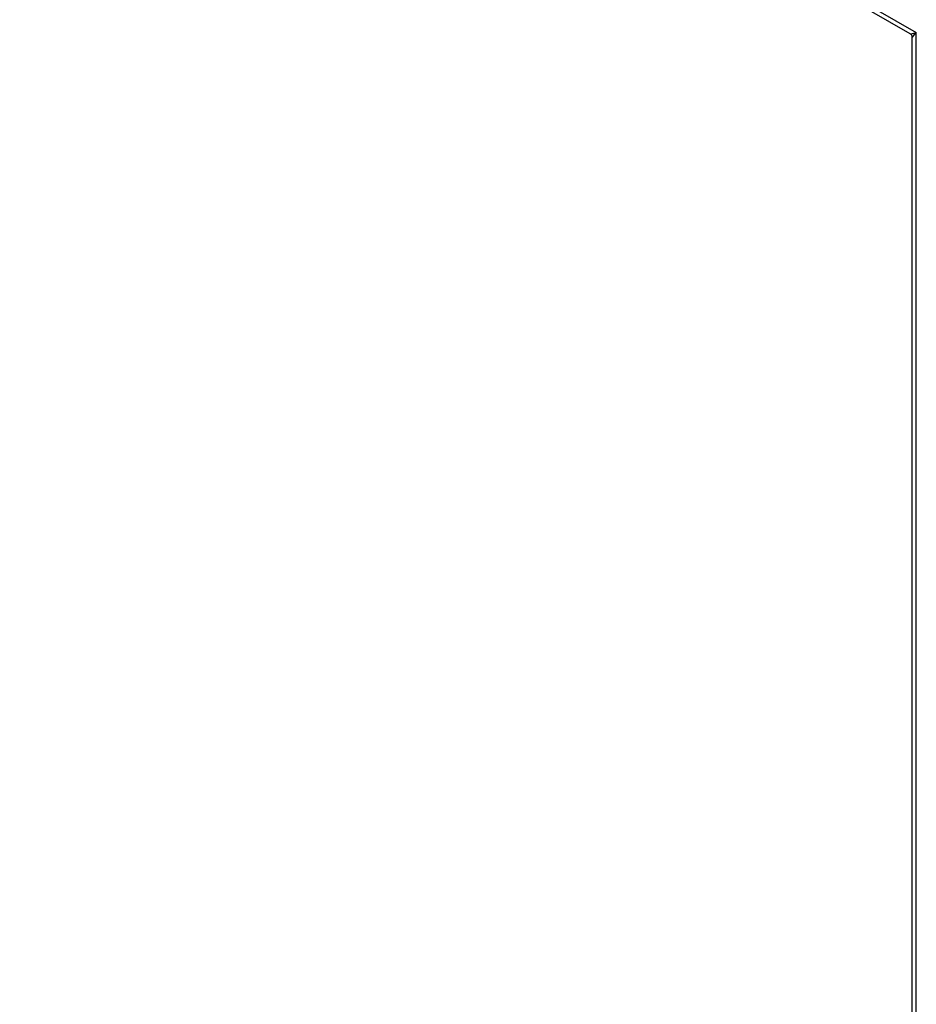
# Model space of a CAD drawing. Header units: inches. Extents: x 25 to 246, y 20 to 159.
# Tile 111 of 113: x 227.56 to 233.99, y 104.23 to 111.29. Entities that reach past the tile are written whole.
import ezdxf

# ---------------------------------------------------------------- set-up
doc = ezdxf.new("R2010")
doc.units = ezdxf.units.IN
doc.header["$MEASUREMENT"] = 0
doc.layers.add('Visible Edges(ANSI)', color=7, linetype='Continuous', lineweight=25)
doc.layers.add('Visible Tangent Edges(ANSI)', color=7, linetype='Continuous', lineweight=25)

msp = doc.modelspace()

# ---------------------------------------------------------------- linework, layer by layer
at = {"layer": 'Visible Edges(ANSI)'}
for p, q in [((233.9405, 111.1856), (209.6998, 125.1449)), ((233.9561, 63.5105), (233.9561, 111.1587))]:
    msp.add_line(p, q, dxfattribs=at)
at = {"layer": 'Visible Edges(ANSI)', "flags": 128}
msp.add_lwpolyline([(233.9561, 111.1587), (233.9551, 111.1662), (233.9519, 111.1742), (233.9465, 111.1811), (233.9405, 111.1856)], dxfattribs=at)
at = {"layer": 'Visible Tangent Edges(ANSI)'}
for p in [(209.6141, 125.2278), (233.985, 63.3951)]:
    msp.add_line(p, (233.985, 111.1936), dxfattribs=at)
for major_axis, ratio, start_param, end_param in [((0.1154, 0.0473), 0.112147, 3.228242, 4.015574), ((-0.0986, -0.0765), 0.115347, 5.408573, 6.193971)]:
    msp.add_ellipse((234.0551, 111.2339), major_axis=major_axis, ratio=ratio, start_param=start_param, end_param=end_param, dxfattribs=at)

doc.saveas('drawing.dxf')
